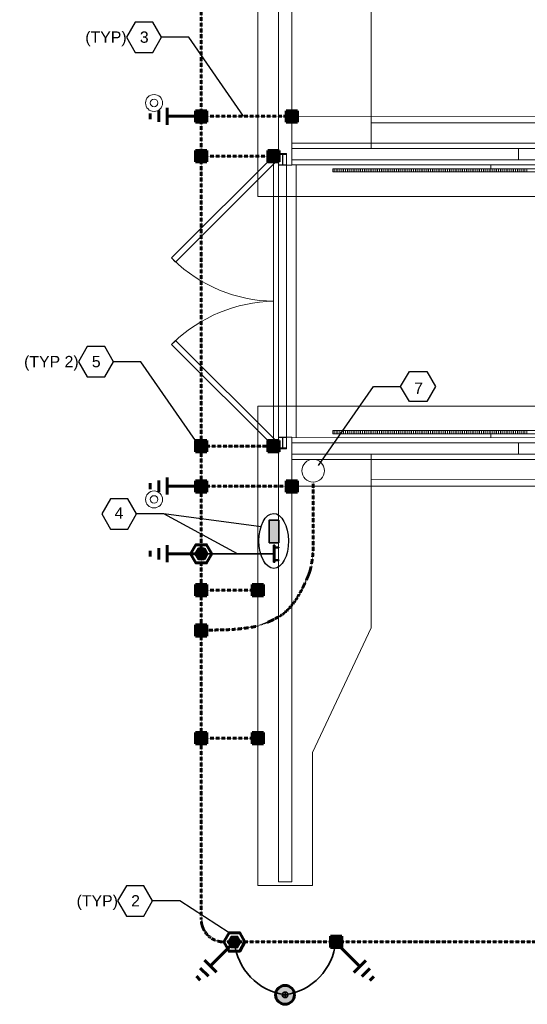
# Model space of a CAD drawing. Header units: inches. Extents: x 0 to 21849, y 0 to 20143.
# Tile 2 of 15: x 1571 to 2109, y 1236 to 2279. Entities that reach past the tile are written whole.
import ezdxf
from ezdxf import colors
from ezdxf.entities.mleader import LeaderData, LeaderLine
from ezdxf.math import Vec2, Vec3

# ---------------------------------------------------------------- set-up
doc = ezdxf.new("R2010")
doc.units = ezdxf.units.IN
doc.header["$MEASUREMENT"] = 0
doc.linetypes.add('DASHED2', pattern=[0.375, 0.25, -0.125])
for name, color, linetype, lineweight in [('E-ANNO-TEXT', 7, 'Continuous', 25), ('E-GND-LPS', 3, 'Continuous', 35), ('E-GND-PWR', 93, 'Continuous', 35), ('E-GRND-CIRC', 95, 'DASHED2', 60), ('E-PWR-SYMB', 4, 'Continuous', 35), ('E-STD-TEXT', 7, 'Continuous', 25), ('G-VENT-SYMB', 253, 'Continuous', 9), ('S-101 Foundation Plan [E-101-A Reference]$0$E-REFERENCE', 253, 'Continuous', 9)]:
    doc.layers.add(name, color=color, linetype=linetype, lineweight=lineweight)
doc.layers.add('G-PLAN-OTLN', color=6, linetype='Continuous', lineweight=35, true_color=0xff00ff)
doc.styles.get("Standard").update_dxf_attribs({"font": 'arial.ttf'})
doc.dimstyles.new('Annotative', dxfattribs={"dimscale": 0, "dimtxt": 0.18, "dimasz": 0.18, "dimexe": 0.18, "dimexo": 0.0625, "dimgap": 0.09, "dimtad": 0, "dimtih": 1, "dimtoh": 1, "dimdec": 4, "dimzin": 0, "dimdsep": 46, "dimtxsty": 'Standard', "dimcen": 0.09, "dimadec": 0, "dimazin": 0, "dimtfac": 1, "dimtdec": 4, "dimtofl": 0, "dimtmove": 0, "dimatfit": 3, "dimfxl": 1, "dimtolj": 1, "dimtzin": 0, "dimarcsym": 0})

# ---------------------------------------------------------------- blocks, each defined once
blk = doc.blocks.new('S-101 Foundation Plan [E-101-A Reference]')
at = {"layer": 'S-101 Foundation Plan [E-101-A Reference]$0$E-REFERENCE', "color": 9}
for p, q in [((-431.6, 658.1), (-431.6, 1166.1)), ((-409.6, 703.6), (-409.6, 1162.1)), ((-395.6, 691.2), (-395.6, 1162.1)), ((-311.6, 736.1), (-311.6, 893.1)), ((298.9, 743), (-395.6, 743.1)), ((-311.6, 736.1), (-311.6, 709.1)), ((306.4, 736), (-311.6, 736.1)), ((-395.6, 714.6), (318.4, 714.5)), ((-412.3, 703.6), (-523, 593)), ((-518.7, 588.7), (-408.1, 699.4)), ((-415.1, 703.6), (-415.1, 390.6)), ((-401.1, 703.6), (-415.1, 703.6)), ((-408.1, 699.4), (-412.3, 703.6)), ((-409.6, 703.6), (-409.6, 390.6)), ((-401.1, 703.6), (-401.1, 390.6)), ((381.5, 709.1), (-395.6, 709.1)), ((-155.6, 697.1), (-155.6, 709.1)), ((-409.6, 691.2), (-395.6, 691.2)), ((-395.6, 697.1), (381.5, 697.1)), ((381.5, 691.4), (-395.6, 691.6)), ((-391.1, 691.6), (-391.1, 402.6)), ((-185.1, 691.6), (-185.1, 687.6)), ((-352.1, 687.6), (-352.1, 684.1)), ((381.5, 687.6), (-352.1, 687.6)), ((381.5, 684.1), (-352.1, 684.1)), ((-431.6, 658.1), (381.5, 657.9)), ((-523, 593), (-518.7, 588.7)), ((-523, 501.3), (-518.7, 505.5)), ((-412.3, 390.6), (-523, 501.3)), ((-518.7, 505.5), (-408.1, 394.9)), ((-431.6, 436.1), (-431.6, -71.9)), ((381.5, 435.9), (-431.6, 436.1)), ((-352.1, 406.6), (-352.1, 410.1)), ((381.5, 410.1), (-352.1, 410.1)), ((-409.6, 403.1), (-409.6, -67.9)), ((-409.6, 403.1), (-395.6, 403.1)), ((-395.6, 403.1), (-395.6, -67.9)), ((-395.6, 402.6), (381.5, 402.4)), ((381.5, 397.1), (-395.6, 397.1)), ((381.5, 406.6), (-352.1, 406.6)), ((-185.1, 406.6), (-185.1, 402.6)), ((-155.6, 385.1), (-155.6, 397.1)), ((-401.1, 390.6), (-415.1, 390.6)), ((-408.1, 394.9), (-412.3, 390.6)), ((-395.6, 385.1), (381.5, 385.1)), ((318.4, 379.5), (-395.6, 379.6)), ((-311.6, 358.1), (-311.6, 385.1)), ((-311.6, 358.1), (-311.6, 201.1)), ((-311.6, 358.1), (306.4, 358)), ((298.9, 351), (-395.6, 351.1)), ((-311.6, 201.1), (-373.6, 69.1)), ((-373.6, 69.1), (-373.6, -71.9)), ((-431.6, -71.9), (-373.6, -71.9)), ((-409.6, -67.9), (-395.6, -67.9))]:
    blk.add_line(p, q, dxfattribs=at)
at = {"layer": 'S-101 Foundation Plan [E-101-A Reference]$0$E-REFERENCE', "color": 9, "extrusion": (0, 0, -1)}
for p, q in [((-409.3, 702.6), (-409.3, 703.1)), ((-409.3, 703.1), (-401.3, 703.1)), ((-405.8, 702.6), (-409.3, 702.6)), ((-405.8, 702.6), (-405.8, 702.6)), ((-405.5, 692), (-405.5, 702.3)), ((-405.5, 702.3), (-405.5, 702.3)), ((-405.2, 702.3), (-405.2, 702.3)), ((-405.2, 702.3), (-405.2, 692)), ((-401.3, 702.6), (-404.9, 702.6)), ((-404.9, 702.6), (-404.9, 702.6)), ((-401.3, 703.1), (-401.3, 702.6)), ((-409.3, 691.2), (-409.3, 691.7)), ((-409.3, 691.7), (-405.8, 691.7)), ((-401.3, 691.2), (-409.3, 691.2)), ((-405.8, 691.7), (-405.8, 691.7)), ((-405.5, 692), (-405.5, 692)), ((-405.2, 692), (-405.2, 692)), ((-404.9, 691.7), (-404.9, 691.7)), ((-404.9, 691.7), (-401.3, 691.7)), ((-401.3, 691.7), (-401.3, 691.2)), ((-409.3, 402.6), (-409.3, 403.1)), ((-409.3, 403.1), (-401.3, 403.1)), ((-405.8, 402.6), (-409.3, 402.6)), ((-405.8, 402.6), (-405.8, 402.6)), ((-405.5, 392), (-405.5, 402.3)), ((-405.5, 402.3), (-405.5, 402.3)), ((-405.2, 402.3), (-405.2, 402.3)), ((-405.2, 402.3), (-405.2, 392)), ((-401.3, 402.6), (-404.9, 402.6)), ((-404.9, 402.6), (-404.9, 402.6)), ((-401.3, 403.1), (-401.3, 402.6)), ((-409.3, 391.1), (-409.3, 391.7)), ((-409.3, 391.7), (-405.8, 391.7)), ((-401.3, 391.1), (-409.3, 391.1)), ((-405.8, 391.7), (-405.8, 391.7)), ((-405.5, 392), (-405.5, 392)), ((-405.2, 392), (-405.2, 392)), ((-404.9, 391.7), (-404.9, 391.7)), ((-404.9, 391.7), (-401.3, 391.7)), ((-401.3, 391.7), (-401.3, 391.1))]:
    blk.add_line(p, q, dxfattribs=at)
at = {"layer": 'S-101 Foundation Plan [E-101-A Reference]$0$E-REFERENCE', "color": 9, "linetype": 'Continuous'}
for p, q in [((-350.8, 684.1), (-350.8, 687.6)), ((-348.8, 684.1), (-348.8, 687.6)), ((-346.8, 684.1), (-346.8, 687.6)), ((-344.8, 684.1), (-344.8, 687.6)), ((-342.8, 684.1), (-342.8, 687.6)), ((-340.8, 684.1), (-340.8, 687.6)), ((-338.8, 684.1), (-338.8, 687.6)), ((-336.8, 684.1), (-336.8, 687.6)), ((-334.8, 684.1), (-334.8, 687.6)), ((-332.8, 684.1), (-332.8, 687.6)), ((-330.8, 684.1), (-330.8, 687.6)), ((-328.8, 684.1), (-328.8, 687.6)), ((-326.8, 684.1), (-326.8, 687.6)), ((-324.8, 684.1), (-324.8, 687.6)), ((-322.8, 684.1), (-322.8, 687.6)), ((-320.8, 684.1), (-320.8, 687.6)), ((-318.8, 684.1), (-318.8, 687.6)), ((-316.8, 684.1), (-316.8, 687.6)), ((-314.8, 684.1), (-314.8, 687.6)), ((-312.8, 684.1), (-312.8, 687.6)), ((-310.8, 684.1), (-310.8, 687.6)), ((-308.8, 684.1), (-308.8, 687.6)), ((-306.8, 684.1), (-306.8, 687.6)), ((-304.8, 684.1), (-304.8, 687.6)), ((-302.8, 684.1), (-302.8, 687.6)), ((-300.8, 684.1), (-300.8, 687.6)), ((-298.8, 684.1), (-298.8, 687.6)), ((-296.8, 684.1), (-296.8, 687.6)), ((-294.8, 684.1), (-294.8, 687.6)), ((-292.8, 684.1), (-292.8, 687.6)), ((-290.8, 684.1), (-290.8, 687.6)), ((-288.8, 684.1), (-288.8, 687.6)), ((-286.8, 684.1), (-286.8, 687.6)), ((-284.8, 684.1), (-284.8, 687.6)), ((-282.8, 684.1), (-282.8, 687.6)), ((-280.8, 684.1), (-280.8, 687.6)), ((-278.8, 684.1), (-278.8, 687.6)), ((-276.8, 684.1), (-276.8, 687.6)), ((-274.8, 684.1), (-274.8, 687.6)), ((-272.8, 684.1), (-272.8, 687.6)), ((-270.8, 684.1), (-270.8, 687.6)), ((-268.8, 684.1), (-268.8, 687.6)), ((-266.8, 684.1), (-266.8, 687.6)), ((-264.8, 684.1), (-264.8, 687.6)), ((-262.8, 684.1), (-262.8, 687.6)), ((-260.8, 684.1), (-260.8, 687.6)), ((-258.8, 684.1), (-258.8, 687.6)), ((-256.8, 684.1), (-256.8, 687.6)), ((-254.8, 684.1), (-254.8, 687.6)), ((-252.8, 684.1), (-252.8, 687.6)), ((-250.8, 684.1), (-250.8, 687.6)), ((-248.8, 684.1), (-248.8, 687.6)), ((-246.8, 684.1), (-246.8, 687.6)), ((-244.8, 684.1), (-244.8, 687.6)), ((-242.8, 684.1), (-242.8, 687.6)), ((-240.8, 684.1), (-240.8, 687.6)), ((-238.8, 684.1), (-238.8, 687.6)), ((-236.8, 684.1), (-236.8, 687.6)), ((-234.8, 684.1), (-234.8, 687.6)), ((-232.8, 684.1), (-232.8, 687.6)), ((-230.8, 684.1), (-230.8, 687.6)), ((-228.8, 684.1), (-228.8, 687.6)), ((-226.8, 684.1), (-226.8, 687.6)), ((-224.8, 684.1), (-224.8, 687.6)), ((-222.8, 684.1), (-222.8, 687.6)), ((-220.8, 684.1), (-220.8, 687.6)), ((-218.8, 684.1), (-218.8, 687.6)), ((-216.8, 684.1), (-216.8, 687.6)), ((-214.8, 684.1), (-214.8, 687.6)), ((-212.8, 684.1), (-212.8, 687.6)), ((-210.8, 684.1), (-210.8, 687.6)), ((-208.8, 684.1), (-208.8, 687.6)), ((-206.8, 684.1), (-206.8, 687.6)), ((-204.8, 684.1), (-204.8, 687.6)), ((-202.8, 684.1), (-202.8, 687.6)), ((-200.8, 684.1), (-200.8, 687.6)), ((-198.8, 684.1), (-198.8, 687.6)), ((-196.8, 684.1), (-196.8, 687.6)), ((-194.8, 684.1), (-194.8, 687.6)), ((-192.8, 684.1), (-192.8, 687.6)), ((-190.8, 684.1), (-190.8, 687.6)), ((-188.8, 684.1), (-188.8, 687.6)), ((-186.8, 684.1), (-186.8, 687.6)), ((-184.8, 684.1), (-184.8, 687.6)), ((-182.8, 684.1), (-182.8, 687.6)), ((-180.8, 684.1), (-180.8, 687.6)), ((-178.8, 684.1), (-178.8, 687.6)), ((-176.8, 684.1), (-176.8, 687.6)), ((-174.8, 684.1), (-174.8, 687.6)), ((-172.8, 684.1), (-172.8, 687.6)), ((-170.8, 684.1), (-170.8, 687.6)), ((-168.8, 684.1), (-168.8, 687.6)), ((-166.8, 684.1), (-166.8, 687.6)), ((-164.8, 684.1), (-164.8, 687.6)), ((-162.8, 684.1), (-162.8, 687.6)), ((-160.8, 684.1), (-160.8, 687.6)), ((-158.8, 684.1), (-158.8, 687.6)), ((-156.8, 684.1), (-156.8, 687.6)), ((-154.8, 684.1), (-154.8, 687.6)), ((-152.8, 684.1), (-152.8, 687.6)), ((-150.8, 684.1), (-150.8, 687.6)), ((-148.8, 684.1), (-148.8, 687.6)), ((-146.8, 684.1), (-146.8, 687.6)), ((-350.8, 406.6), (-350.8, 410.1)), ((-348.8, 406.6), (-348.8, 410.1)), ((-346.8, 406.6), (-346.8, 410.1)), ((-344.8, 406.6), (-344.8, 410.1)), ((-342.8, 406.6), (-342.8, 410.1)), ((-340.8, 406.6), (-340.8, 410.1)), ((-338.8, 406.6), (-338.8, 410.1)), ((-336.8, 406.6), (-336.8, 410.1)), ((-334.8, 406.6), (-334.8, 410.1)), ((-332.8, 406.6), (-332.8, 410.1)), ((-330.8, 406.6), (-330.8, 410.1)), ((-328.8, 406.6), (-328.8, 410.1)), ((-326.8, 406.6), (-326.8, 410.1)), ((-324.8, 406.6), (-324.8, 410.1)), ((-322.8, 406.6), (-322.8, 410.1)), ((-320.8, 406.6), (-320.8, 410.1)), ((-318.8, 406.6), (-318.8, 410.1)), ((-316.8, 406.6), (-316.8, 410.1)), ((-314.8, 406.6), (-314.8, 410.1)), ((-312.8, 406.6), (-312.8, 410.1)), ((-310.8, 406.6), (-310.8, 410.1)), ((-308.8, 406.6), (-308.8, 410.1)), ((-306.8, 406.6), (-306.8, 410.1)), ((-304.8, 406.6), (-304.8, 410.1)), ((-302.8, 406.6), (-302.8, 410.1)), ((-300.8, 406.6), (-300.8, 410.1)), ((-298.8, 406.6), (-298.8, 410.1)), ((-296.8, 406.6), (-296.8, 410.1)), ((-294.8, 406.6), (-294.8, 410.1)), ((-292.8, 406.6), (-292.8, 410.1)), ((-290.8, 406.6), (-290.8, 410.1)), ((-288.8, 406.6), (-288.8, 410.1)), ((-286.8, 406.6), (-286.8, 410.1)), ((-284.8, 406.6), (-284.8, 410.1)), ((-282.8, 406.6), (-282.8, 410.1)), ((-280.8, 406.6), (-280.8, 410.1)), ((-278.8, 406.6), (-278.8, 410.1)), ((-276.8, 406.6), (-276.8, 410.1)), ((-274.8, 406.6), (-274.8, 410.1)), ((-272.8, 406.6), (-272.8, 410.1)), ((-270.8, 406.6), (-270.8, 410.1)), ((-268.8, 406.6), (-268.8, 410.1)), ((-266.8, 406.6), (-266.8, 410.1)), ((-264.8, 406.6), (-264.8, 410.1)), ((-262.8, 406.6), (-262.8, 410.1)), ((-260.8, 406.6), (-260.8, 410.1)), ((-258.8, 406.6), (-258.8, 410.1)), ((-256.8, 406.6), (-256.8, 410.1)), ((-254.8, 406.6), (-254.8, 410.1)), ((-252.8, 406.6), (-252.8, 410.1)), ((-250.8, 406.6), (-250.8, 410.1)), ((-248.8, 406.6), (-248.8, 410.1)), ((-246.8, 406.6), (-246.8, 410.1)), ((-244.8, 406.6), (-244.8, 410.1)), ((-242.8, 406.6), (-242.8, 410.1)), ((-240.8, 406.6), (-240.8, 410.1)), ((-238.8, 406.6), (-238.8, 410.1)), ((-236.8, 406.6), (-236.8, 410.1)), ((-234.8, 406.6), (-234.8, 410.1)), ((-232.8, 406.6), (-232.8, 410.1)), ((-230.8, 406.6), (-230.8, 410.1)), ((-228.8, 406.6), (-228.8, 410.1)), ((-226.8, 406.6), (-226.8, 410.1)), ((-224.8, 406.6), (-224.8, 410.1)), ((-222.8, 406.6), (-222.8, 410.1)), ((-220.8, 406.6), (-220.8, 410.1)), ((-218.8, 406.6), (-218.8, 410.1)), ((-216.8, 406.6), (-216.8, 410.1)), ((-214.8, 406.6), (-214.8, 410.1)), ((-212.8, 406.6), (-212.8, 410.1)), ((-210.8, 406.6), (-210.8, 410.1)), ((-208.8, 406.6), (-208.8, 410.1)), ((-206.8, 406.6), (-206.8, 410.1)), ((-204.8, 406.6), (-204.8, 410.1)), ((-202.8, 406.6), (-202.8, 410.1)), ((-200.8, 406.6), (-200.8, 410.1)), ((-198.8, 406.6), (-198.8, 410.1)), ((-196.8, 406.6), (-196.8, 410.1)), ((-194.8, 406.6), (-194.8, 410.1)), ((-192.8, 406.6), (-192.8, 410.1)), ((-190.8, 406.6), (-190.8, 410.1)), ((-188.8, 406.6), (-188.8, 410.1)), ((-186.8, 406.6), (-186.8, 410.1)), ((-184.8, 406.6), (-184.8, 410.1)), ((-182.8, 406.6), (-182.8, 410.1)), ((-180.8, 406.6), (-180.8, 410.1)), ((-178.8, 406.6), (-178.8, 410.1)), ((-176.8, 406.6), (-176.8, 410.1)), ((-174.8, 406.6), (-174.8, 410.1)), ((-172.8, 406.6), (-172.8, 410.1)), ((-170.8, 406.6), (-170.8, 410.1)), ((-168.8, 406.6), (-168.8, 410.1)), ((-166.8, 406.6), (-166.8, 410.1)), ((-164.8, 406.6), (-164.8, 410.1)), ((-162.8, 406.6), (-162.8, 410.1)), ((-160.8, 406.6), (-160.8, 410.1)), ((-158.8, 406.6), (-158.8, 410.1)), ((-156.8, 406.6), (-156.8, 410.1)), ((-154.8, 406.6), (-154.8, 410.1)), ((-152.8, 406.6), (-152.8, 410.1)), ((-150.8, 406.6), (-150.8, 410.1)), ((-148.8, 406.6), (-148.8, 410.1)), ((-146.8, 406.6), (-146.8, 410.1))]:
    blk.add_line(p, q, dxfattribs=at)
at = {"layer": 'S-101 Foundation Plan [E-101-A Reference]$0$E-REFERENCE', "color": 9, "extrusion": (0, 0, -1)}
for radius in [9, 4]:
    blk.add_circle((541.5, 757.2, 7), radius, dxfattribs=at)
at = {"layer": 'S-101 Foundation Plan [E-101-A Reference]$0$E-REFERENCE', "color": 9}
for radius in [9, 4]:
    blk.add_circle((-541.5, 337.1, -7), radius, dxfattribs=at)
at = {"layer": 'S-101 Foundation Plan [E-101-A Reference]$0$E-REFERENCE', "color": 9, "extrusion": (0, 0, -1)}
for centre, radius, start, end in [((405.8, 702.3), 0.3, 90.0059, 180), ((404.9, 702.3), 0.3, 0, 89.9941), ((405.8, 692), 0.3, 180, 270.0059), ((404.9, 692), 0.3, 269.9941, 0), ((412.3, 703.6), 156.5, 271.0049, 313.9951), ((405.8, 402.3), 0.3, 90.0059, 180), ((404.9, 402.3), 0.3, 0, 89.9941), ((405.8, 392), 0.3, 180, 270.0059), ((404.9, 392), 0.3, 269.9941, 0)]:
    blk.add_arc(centre, radius, start, end, dxfattribs=at)
at = {"layer": 'S-101 Foundation Plan [E-101-A Reference]$0$E-REFERENCE', "color": 9}
blk.add_arc((-412.3, 390.6), 156.5, 91.0049, 133.9951, dxfattribs=at)
for points in [[(-352.1, 687.6), (381.5, 687.6), (381.5, 684.1), (-352.1, 684.1)], [(-352.1, 684.1), (381.5, 684.1), (381.5, 687.6), (-352.1, 687.6)], [(-352.1, 406.6), (381.5, 406.6), (381.5, 410.1), (-352.1, 410.1)]]:
    blk.add_3dface(points, dxfattribs=at)

msp = doc.modelspace()

# ---------------------------------------------------------------- hatches: boundary and pattern name
at = {"layer": 'E-GND-LPS', "transparency": 33554559}
h = msp.add_hatch(color=0, dxfattribs=at)
h.dxf.hatch_style = 1
h.paths.add_polyline_path([(1842.2, 1246, 1), (1862.2, 1246, 1)])
at = {"layer": 'E-GND-PWR', "linetype": 'Continuous'}
h = msp.add_hatch(color=0, dxfattribs=at)
h.dxf.hatch_style = 1
h.paths.add_polyline_path([(1841.5, 1704.3), (1841.5, 1722.3), (1840, 1722.3), (1840, 1704.3)])
at = {"layer": 'E-GND-PWR', "linetype": 'Continuous', "transparency": 33554687}
h = msp.add_hatch(color=0, dxfattribs=at)
h.dxf.hatch_style = 1
h.paths.add_polyline_path([(1841.5, 1720.3), (1841.5, 1719.8), (1845.5, 1719.8), (1845.5, 1720.3)])
h.paths.add_polyline_path([(1845.5, 1706.3), (1845.5, 1706.8), (1841.5, 1706.8), (1841.5, 1706.3)])
at = {"layer": 'E-GRND-CIRC', "linetype": 'Continuous'}
h = msp.add_hatch(color=0, dxfattribs=at)
h.dxf.hatch_style = 1
h.paths.add_polyline_path([(1769.5, 2170.8), (1769.5, 2182.8), (1757.5, 2182.8), (1757.5, 2170.8)])
h = msp.add_hatch(color=0, dxfattribs=at)
h.dxf.hatch_style = 1
h.paths.add_polyline_path([(1865.5, 2170.8), (1865.5, 2182.8), (1853.5, 2182.8), (1853.5, 2170.8)])
h = msp.add_hatch(color=0, dxfattribs=at)
h.dxf.hatch_style = 1
h.paths.add_polyline_path([(1769.5, 2128.6), (1769.5, 2140.6), (1757.5, 2140.6), (1757.5, 2128.6)])
h = msp.add_hatch(color=0, dxfattribs=at)
h.dxf.hatch_style = 1
h.paths.add_polyline_path([(1846, 2128.6), (1846, 2140.6), (1834, 2140.6), (1834, 2128.6)])
h = msp.add_hatch(color=0, dxfattribs=at)
h.dxf.hatch_style = 1
h.paths.add_polyline_path([(1769.4, 1821.2), (1769.4, 1833.2), (1757.4, 1833.2), (1757.4, 1821.2)])
h = msp.add_hatch(color=0, dxfattribs=at)
h.dxf.hatch_style = 1
h.paths.add_polyline_path([(1846, 1821.2), (1846, 1833.2), (1834, 1833.2), (1834, 1821.2)])
h = msp.add_hatch(color=0, dxfattribs=at)
h.dxf.hatch_style = 1
h.paths.add_polyline_path([(1769.4, 1778.8), (1769.4, 1790.8), (1757.4, 1790.8), (1757.4, 1778.8)])
h = msp.add_hatch(color=0, dxfattribs=at)
h.dxf.hatch_style = 1
h.paths.add_polyline_path([(1865.4, 1778.8), (1865.4, 1790.8), (1853.4, 1790.8), (1853.4, 1778.8)])
at = {"layer": 'E-GRND-CIRC'}
h = msp.add_hatch(color=0, dxfattribs=at)
h.dxf.hatch_style = 1
h.paths.add_polyline_path([(1760.5, 1718.5), (1757.5, 1713.3), (1760.5, 1708.1), (1766.5, 1708.1), (1769.5, 1713.3), (1766.5, 1718.5)])
at = {"layer": 'E-GRND-CIRC', "linetype": 'Continuous'}
h = msp.add_hatch(color=0, dxfattribs=at)
h.dxf.hatch_style = 1
h.paths.add_polyline_path([(1769.5, 1668.8), (1769.5, 1680.8), (1757.5, 1680.8), (1757.5, 1668.8)])
h = msp.add_hatch(color=0, dxfattribs=at)
h.dxf.hatch_style = 1
h.paths.add_polyline_path([(1829.5, 1668.8), (1829.5, 1680.8), (1817.5, 1680.8), (1817.5, 1668.8)])
h = msp.add_hatch(color=0, dxfattribs=at)
h.dxf.hatch_style = 1
h.paths.add_polyline_path([(1769.5, 1626.1), (1769.5, 1638.1), (1757.5, 1638.1), (1757.5, 1626.1)])
h = msp.add_hatch(color=0, dxfattribs=at)
h.dxf.hatch_style = 1
h.paths.add_polyline_path([(1769.5, 1511.9), (1769.5, 1523.9), (1757.5, 1523.9), (1757.5, 1511.9)])
h = msp.add_hatch(color=0, dxfattribs=at)
h.dxf.hatch_style = 1
h.paths.add_polyline_path([(1829.5, 1511.9), (1829.5, 1523.9), (1817.5, 1523.9), (1817.5, 1511.9)])
at = {"layer": 'E-GRND-CIRC'}
h = msp.add_hatch(color=0, dxfattribs=at)
h.dxf.hatch_style = 1
h.paths.add_polyline_path([(1795.6, 1307.2), (1792.6, 1302), (1795.6, 1296.8), (1801.6, 1296.8), (1804.6, 1302), (1801.6, 1307.2)])
at = {"layer": 'E-GRND-CIRC', "linetype": 'Continuous'}
h = msp.add_hatch(color=0, dxfattribs=at)
h.dxf.hatch_style = 1
h.paths.add_polyline_path([(1900.3, 1308), (1912.3, 1308), (1912.3, 1296), (1900.3, 1296)])
at = {"layer": 'E-PWR-SYMB'}
h = msp.add_hatch(color=0, dxfattribs=at)
h.dxf.hatch_style = 1
h.paths.add_polyline_path([(1845.5, 1749), (1835.5, 1749), (1835.5, 1725), (1845.5, 1725)])
h = msp.add_hatch(color=0, dxfattribs=at)
h.dxf.hatch_style = 1
h.paths.add_polyline_path([(1845.5, 1749), (1835.5, 1749), (1835.5, 1725), (1845.5, 1725)])

# ---------------------------------------------------------------- linework, layer by layer
at = {"layer": 'E-ANNO-TEXT', "color": 0}
for points in [[(1693.6, 2244.6), (1712.1, 2244.6), (1721.3, 2260.6), (1712.1, 2276.6), (1693.6, 2276.6), (1684.4, 2260.6)], [(1642.9, 1900.9), (1661.4, 1900.9), (1670.6, 1916.9), (1661.4, 1932.9), (1642.9, 1932.9), (1633.7, 1916.9)], [(2002.3, 1874.6), (1983.8, 1874.6), (1974.6, 1890.6), (1983.8, 1906.6), (2002.3, 1906.6), (2011.5, 1890.6)], [(1667.3, 1739.6), (1685.8, 1739.6), (1695, 1755.6), (1685.8, 1771.6), (1667.3, 1771.6), (1658.1, 1755.6)], [(1684.2, 1329.5), (1702.7, 1329.5), (1711.9, 1345.5), (1702.7, 1361.4), (1684.2, 1361.4), (1675, 1345.5)]]:
    msp.add_lwpolyline(points, close=True, dxfattribs=at)
at = {"layer": 'E-GND-LPS', "color": 0}
for p, q in [((1855.2, 1246), (1849.2, 1246)), ((1852.2, 1243), (1852.2, 1249))]:
    msp.add_line(p, q, dxfattribs=at)
for radius in [10, 3]:
    msp.add_circle((1852.2, 1246), radius, dxfattribs=at)
at = {"layer": 'E-GND-LPS', "color": 0, "linetype": 'Continuous', "lineweight": 60}
msp.add_circle((1852.2, 1246), 10, dxfattribs=at)
at = {"layer": 'E-GND-LPS', "color": 0}
for centre, radius, start, end in [((1861.2, 1308.2), 62.9, 185.7215, 261.784), ((1843.5, 1308), 62.6, 277.9948, 354.4838)]:
    msp.add_arc(centre, radius, start, end, dxfattribs=at)
at = {"layer": 'E-GND-PWR', "color": 0, "linetype": 'Continuous'}
for p, q in [((1840, 1722.3), (1841.5, 1722.3)), ((1840, 1704.3), (1840, 1722.3)), ((1841.5, 1722.3), (1841.5, 1704.3)), ((1841.5, 1720.3), (1845.5, 1720.3)), ((1841.5, 1719.8), (1845.5, 1719.8)), ((1845.5, 1720.3), (1845.5, 1719.8)), ((1841.5, 1704.3), (1840, 1704.3)), ((1841.5, 1706.8), (1845.5, 1706.8)), ((1841.5, 1706.3), (1845.5, 1706.3)), ((1845.5, 1706.8), (1845.5, 1706.3))]:
    msp.add_line(p, q, dxfattribs=at)
at = {"layer": 'E-GND-PWR', "color": 0}
msp.add_line((1840, 1713.3), (1763.5, 1713.3), dxfattribs=at)
at = {"layer": 'E-GRND-CIRC', "color": 0}
for p, q in [((1763.5, 2636), (1763.5, 1326)), ((1763.5, 2177), (1859.5, 2177)), ((1763.5, 2134.7), (1840, 2134.6)), ((1763.4, 1827.2), (1840, 1827.3)), ((1763.4, 1785), (1859.4, 1785)), ((1757.5, 1680.8), (1769.5, 1668.8)), ((1763.5, 1674.8), (1823.5, 1674.8)), ((1757.5, 1638.1), (1769.5, 1626.1)), ((1763.5, 1518.1), (1823.5, 1518.1)), ((1787.5, 1302), (3031.2, 1302))]:
    msp.add_line(p, q, dxfattribs=at)
at = {"layer": 'E-GRND-CIRC', "color": 0, "linetype": 'Continuous'}
for p, q in [((1718.5, 2171), (1718.5, 2183)), ((1727.5, 2168), (1727.5, 2186)), ((1757.5, 2182.8), (1769.5, 2182.8)), ((1757.5, 2170.8), (1757.5, 2182.8)), ((1769.5, 2182.8), (1769.5, 2170.8)), ((1853.5, 2182.8), (1865.5, 2182.8)), ((1853.5, 2170.8), (1853.5, 2182.8)), ((1865.5, 2182.8), (1865.5, 2170.8)), ((1709.5, 2174), (1709.5, 2180)), ((1763.5, 2177), (1727.5, 2177)), ((1769.5, 2170.8), (1757.5, 2170.8)), ((1865.5, 2170.8), (1853.5, 2170.8)), ((1757.5, 2140.6), (1769.5, 2140.6)), ((1757.5, 2128.6), (1757.5, 2140.6)), ((1757.5, 2140.6), (1769.5, 2128.6)), ((1769.5, 2140.6), (1769.5, 2128.6)), ((1834, 2140.6), (1846, 2140.6)), ((1834, 2128.6), (1834, 2140.6)), ((1834, 2140.6), (1846, 2128.6)), ((1846, 2140.6), (1846, 2128.6)), ((1769.5, 2128.6), (1757.5, 2128.6)), ((1846, 2128.6), (1834, 2128.6)), ((1757.4, 1833.2), (1769.4, 1833.2)), ((1757.4, 1821.2), (1757.4, 1833.2)), ((1757.4, 1833.2), (1769.4, 1821.2)), ((1769.4, 1833.2), (1769.4, 1821.2)), ((1834, 1833.2), (1846, 1833.2)), ((1834, 1821.2), (1834, 1833.2)), ((1834, 1833.2), (1846, 1821.2)), ((1846, 1833.2), (1846, 1821.2)), ((1769.4, 1821.2), (1757.4, 1821.2)), ((1846, 1821.2), (1834, 1821.2)), ((1709.5, 1781.9), (1709.5, 1788)), ((1718.5, 1779), (1718.5, 1791)), ((1727.5, 1776), (1727.5, 1794)), ((1763.5, 1785), (1727.5, 1785)), ((1757.4, 1790.8), (1769.4, 1790.8)), ((1757.4, 1778.8), (1757.4, 1790.8)), ((1769.4, 1790.8), (1769.4, 1778.8)), ((1853.4, 1790.8), (1865.4, 1790.8)), ((1853.4, 1778.8), (1853.4, 1790.8)), ((1865.4, 1790.8), (1865.4, 1778.8)), ((1769.4, 1778.8), (1757.4, 1778.8)), ((1865.4, 1778.8), (1853.4, 1778.8)), ((1727.5, 1704.3), (1727.5, 1722.3)), ((1709.5, 1710.3), (1709.5, 1716.3)), ((1718.5, 1707.3), (1718.5, 1719.3)), ((1763.5, 1713.3), (1727.5, 1713.3)), ((1757.5, 1680.8), (1769.5, 1680.8)), ((1757.5, 1668.8), (1757.5, 1680.8)), ((1769.5, 1680.8), (1769.5, 1668.8)), ((1817.5, 1680.8), (1829.5, 1680.8)), ((1817.5, 1668.8), (1817.5, 1680.8)), ((1829.5, 1680.8), (1829.5, 1668.8)), ((1769.5, 1668.8), (1757.5, 1668.8)), ((1829.5, 1668.8), (1817.5, 1668.8)), ((1757.5, 1638.1), (1769.5, 1638.1)), ((1757.5, 1626.1), (1757.5, 1638.1)), ((1769.5, 1638.1), (1769.5, 1626.1)), ((1769.5, 1626.1), (1757.5, 1626.1)), ((1757.5, 1523.9), (1769.5, 1523.9)), ((1757.5, 1511.9), (1757.5, 1523.9)), ((1769.5, 1523.9), (1769.5, 1511.9)), ((1817.5, 1523.9), (1829.5, 1523.9)), ((1817.5, 1511.9), (1817.5, 1523.9)), ((1829.5, 1523.9), (1829.5, 1511.9)), ((1769.5, 1511.9), (1757.5, 1511.9)), ((1829.5, 1511.9), (1817.5, 1511.9)), ((1912.3, 1308), (1900.3, 1308)), ((1900.3, 1308), (1900.3, 1296)), ((1900.3, 1308), (1912.3, 1296)), ((1912.3, 1296), (1912.3, 1308)), ((1798.6, 1302), (1773.1, 1276.5)), ((1900.3, 1296), (1912.3, 1296)), ((1905.8, 1301.4), (1931.3, 1276)), ((1762.5, 1274.4), (1771, 1265.9)), ((1766.8, 1282.9), (1779.5, 1270.1)), ((1924.9, 1269.6), (1937.6, 1282.3)), ((1933.4, 1265.4), (1941.9, 1273.9)), ((1758.3, 1265.9), (1762.5, 1261.7)), ((1941.9, 1261.1), (1946.1, 1265.4))]:
    msp.add_line(p, q, dxfattribs=at)
for points in [[(1774.7, 1713.3), (1769.1, 1723), (1757.8, 1723), (1752.2, 1713.3), (1757.8, 1703.6), (1769.1, 1703.6)], [(1769.5, 1713.3), (1766.5, 1718.5), (1760.5, 1718.5), (1757.5, 1713.3), (1760.5, 1708.1), (1766.5, 1708.1)], [(1809.8, 1302), (1804.2, 1311.7), (1792.9, 1311.7), (1787.3, 1302), (1792.9, 1292.2), (1804.2, 1292.2)], [(1804.6, 1302), (1801.6, 1307.2), (1795.6, 1307.2), (1792.6, 1302), (1795.6, 1296.8), (1801.6, 1296.8)]]:
    msp.add_lwpolyline(points, close=True, dxfattribs=at)
at = {"layer": 'E-GRND-CIRC', "color": 0}
msp.add_arc((1787.5, 1326), 24, 180, 270, dxfattribs=at)
msp.add_open_spline([(1882, 1789.4), (1882, 1743.6), (1882, 1737.6), (1882, 1732.8), (1882, 1725.8), (1882, 1720.8), (1882, 1715.6), (1881.2, 1708.4), (1880.6, 1704.6), (1879, 1695.3), (1875.7, 1687.5), (1871.9, 1679.2), (1868.8, 1673.2), (1864.4, 1665.7), (1862.6, 1662.6), (1860.1, 1659.8), (1856.3, 1655.1), (1852, 1651), (1848.1, 1647.9), (1842.7, 1645.2), (1838.1, 1642.5), (1830.7, 1639.6), (1823.7, 1636.7), (1815.7, 1635.3), (1806.4, 1634), (1796.1, 1633), (1783.2, 1632.6), (1776.2, 1632.6), (1772.2, 1632.2), (1767.7, 1632.2), (1763.5, 1632.2)], degree=3, dxfattribs=at)
at = {"layer": 'E-PWR-SYMB', "color": 0}
msp.add_lwpolyline([(1845.5, 1749), (1845.5, 1725), (1835.5, 1725), (1835.5, 1749)], close=True, dxfattribs=at)
msp.add_lwpolyline([(1845.5, 1749), (1845.5, 1725), (1835.5, 1725), (1835.5, 1749)], close=True, dxfattribs=at)
at = {"layer": 'E-STD-TEXT', "color": 0, "linetype": 'Continuous'}
msp.add_ellipse((1840.2, 1727), major_axis=(0.2, -29.1), ratio=0.535549, dxfattribs=at)
msp.add_ellipse((1840.2, 1727), major_axis=(0.2, -29.1), ratio=0.535549, dxfattribs=at)
at = {"layer": 'G-VENT-SYMB', "color": 0, "linetype": 'Continuous'}
msp.add_circle((1882, 1801.4), 12, dxfattribs=at)
msp.add_circle((1882, 1801.4), 12, dxfattribs=at)

# ---------------------------------------------------------------- block references
at = {"layer": 'G-PLAN-OTLN', "color": 0}
msp.add_blockref('S-101 Foundation Plan [E-101-A Reference]', (2255, 1433.8), dxfattribs=at)

# ---------------------------------------------------------------- leaders
at = {"layer": 'E-ANNO-TEXT', "color": 0}
for points in [[(1808.2, 2177), (1750.2, 2260.6), (1721.3, 2260.6)], [(1808.2, 2177), (1750.2, 2260.6), (1721.3, 2260.6)], [(1808.2, 2177), (1750.2, 2260.6), (1721.3, 2260.6)], [(1887.7, 1807), (1945.7, 1890.6), (1974.6, 1890.6)], [(1887.7, 1807), (1945.7, 1890.6), (1974.6, 1890.6)], [(1887.7, 1807), (1945.7, 1890.6), (1974.6, 1890.6)], [(1792.9, 1311.7), (1740.9, 1345.5), (1711.9, 1345.5)]]:
    msp.add_leader(points, dimstyle='Annotative', override={"dimscale": 0, "dimasz": 0.14, "dimgap": 0.09, "dimtad": 0}, dxfattribs=at)
ml = msp.add_multileader_mtext('Standard', dxfattribs=at)
ml.set_content(' (TYP)   3')
ml.set_leader_properties()
ml.build(insert=Vec2(0, 0))
ml.multileader.update_dxf_attribs({"leader_type": 0, "text_right_attachment_type": 3, "dogleg_length": 24, "arrow_head_size": 18})
ctx = ml.context
ctx.base_point, ctx.char_height, ctx.arrow_head_size, ctx.landing_gap_size, ctx.plane_origin = Vec3(1628.1, 2259), 12, 18, 8, Vec3(1520.2, 2229.6)
ctx.right_attachment = 3
notes = []
notes.append((ctx, [(1, (1, 1, 0), (1739.1, 2258.8), (-1, 0), 24, [(1, [(1808.2, 2333.9), (1808.2, 2177)], 0, [])])]))
ctx.mtext.insert, ctx.mtext.width, ctx.mtext.defined_height, ctx.mtext.flow_direction = Vec3(1636.1, 2266.8), 113.951, 12, 5
ml = msp.add_multileader_mtext('Standard', dxfattribs=at)
ml.set_content(' (TYP 2)   5')
ml.set_leader_properties()
ml.build(insert=Vec2(0, 0))
ml.multileader.update_dxf_attribs({"leader_type": 0, "text_right_attachment_type": 3, "dogleg_length": 24, "arrow_head_size": 18})
ctx = ml.context
ctx.base_point, ctx.char_height, ctx.arrow_head_size, ctx.landing_gap_size, ctx.plane_origin = Vec3(1563.3, 1915.2), 12, 18, 8, Vec3(1469.5, 1885.8)
ctx.right_attachment = 3
notes.append((ctx, [(1, (1, 1, 0), (1688.3, 1915), (-1, 0), 24, [(1, [(1757.4, 1990.1), (1757.4, 1833.2)], 0, [])])]))
ctx.mtext.insert, ctx.mtext.width, ctx.mtext.defined_height, ctx.mtext.flow_direction = Vec3(1571.3, 1923), 113.951, 12, 5
ml = msp.add_multileader_mtext('Standard', dxfattribs=at)
ml.set_content('7')
ml.set_leader_properties()
ml.build(insert=Vec2(0, 0))
ml.multileader.update_dxf_attribs({"leader_type": 0, "text_right_attachment_type": 3, "dogleg_length": 24, "arrow_head_size": 18})
ctx = ml.context
ctx.base_point, ctx.char_height, ctx.arrow_head_size, ctx.landing_gap_size, ctx.plane_origin = Vec3(1980.9, 1888.8), 12, 18, 8, Vec3(2175.7, 1859.6)
ctx.right_attachment = 3
notes.append((ctx, [(1, (1, 1, 0), (1956.9, 1888.8), (1, 0), 24, [(1, [(1887.8, 1963.9), (1887.8, 1807)], 0, [])])]))
ctx.mtext.insert, ctx.mtext.width, ctx.mtext.defined_height, ctx.mtext.flow_direction = Vec3(1988.9, 1894.8), 113.951, 12, 5
ml = msp.add_multileader_mtext('Standard', dxfattribs=at)
ml.set_content('4')
ml.set_leader_properties()
ml.build(insert=Vec2(0, 0))
ml.multileader.update_dxf_attribs({"leader_type": 0, "text_right_attachment_type": 3, "dogleg_length": 24, "arrow_head_size": 18})
ctx = ml.context
ctx.base_point, ctx.char_height, ctx.arrow_head_size, ctx.landing_gap_size, ctx.plane_origin = Vec3(1663.8, 1756.6), 12, 18, 8, Vec3(1493.3, 1727.4)
ctx.right_attachment = 3
notes.append((ctx, [(1, (1, 1, 0), (1712.1, 1756.6), (-1, 0), 24, [(1, [(1781.2, 1831.7), (1781.2, 1674.8)], 0, [])])]))
ctx.mtext.insert, ctx.mtext.width, ctx.mtext.defined_height, ctx.mtext.flow_direction = Vec3(1671.8, 1762.6), 113.951, 12, 5
ml = msp.add_multileader_mtext('Standard', dxfattribs=at)
ml.set_content(' (TYP)   2')
ml.set_leader_properties()
ml.build(insert=Vec2(0, 0))
ml.multileader.update_dxf_attribs({"leader_type": 0, "text_right_attachment_type": 3, "dogleg_length": 24, "arrow_head_size": 18})
ctx = ml.context
ctx.base_point, ctx.char_height, ctx.arrow_head_size, ctx.landing_gap_size, ctx.plane_origin = Vec3(1618.9, 1343.8), 12, 18, 8, Vec3(1510.9, 1314.4)
ctx.right_attachment = 3
notes.append((ctx, [(1, (1, 1, 0), (1729.7, 1343.6), (-1, 0), 24, [(1, [(1798.8, 1418.7), (1798.8, 1261.8)], 0, [])])]))
ctx.mtext.insert, ctx.mtext.width, ctx.mtext.defined_height, ctx.mtext.flow_direction = Vec3(1626.9, 1351.6), 113.951, 12, 5
at = {"layer": 'E-STD-TEXT', "color": 0}
for points in [[(1757.4, 1833.2), (1699.5, 1916.9), (1670.6, 1916.9)], [(1757.4, 1833.2), (1699.5, 1916.9), (1670.6, 1916.9)], [(1757.4, 1833.2), (1699.5, 1916.9), (1670.6, 1916.9)], [(1801.7, 1713.3), (1723.9, 1755.6), (1695, 1755.6)], [(1801.7, 1713.3), (1723.9, 1755.6), (1695, 1755.6)], [(1801.7, 1713.3), (1723.9, 1755.6), (1695, 1755.6)], [(1826.8, 1742), (1723.9, 1755.6), (1695, 1755.6)]]:
    msp.add_leader(points, dimstyle='Annotative', override={"dimscale": 0, "dimasz": 0.14, "dimgap": 0.09, "dimtad": 0}, dxfattribs=at)
for ctx, leaders in notes:
    for number, flags, end, landing, length, lines in leaders:
        leader = LeaderData()
        leader.index, (leader.has_last_leader_line, leader.has_dogleg_vector, leader.attachment_direction) = number, flags
        leader.last_leader_point, leader.dogleg_vector, leader.dogleg_length = Vec3(end), Vec3(landing), length
        for number, points, colour, breaks in lines:
            line = LeaderLine()
            line.index, line.vertices, line.color, line.breaks = number, Vec3.list(points), colors.encode_raw_color(colour), breaks
            leader.lines.append(line)
        ctx.leaders.append(leader)

doc.saveas('drawing.dxf')
